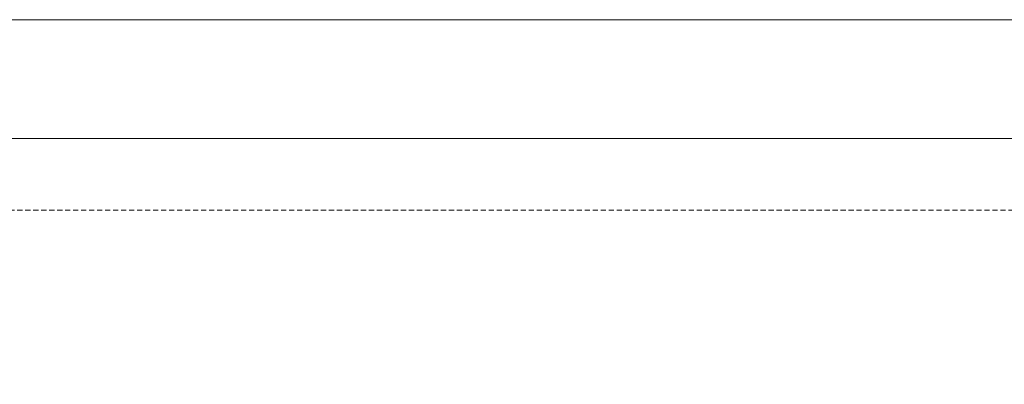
# Model space of a CAD drawing. Extents: x 180 to 5640, y 54 to 2910.
# Tile 17 of 20: x 1160 to 2121, y 2554 to 2910. Entities that reach past the tile are written whole.
import ezdxf

# ---------------------------------------------------------------- set-up
doc = ezdxf.new("R2010")
doc.units = 0
doc.header["$MEASUREMENT"] = 0
doc.linetypes.add('Przerywana długa', pattern=[78, 50, -28])
for name, color, linetype in [('810-G Ogólne', 7, 'Continuous'), ('820-G Rysunki Obrazki', 7, 'Continuous'), ('840-G Znaczniki ogólne', 7, 'Continuous')]:
    doc.layers.add(name, color=color, linetype=linetype)
doc.styles.add('STYL_AUTOMATYCZNY_2', font='arial.ttf')

msp = doc.modelspace()

# ---------------------------------------------------------------- linework, layer by layer
at = {"layer": '810-G Ogólne', "color": 7, "linetype": 'Continuous', "lineweight": 13, "ltscale": 0.1}
msp.add_line((4890, 2910), (180, 2910), dxfattribs=at)
at = {"layer": '820-G Rysunki Obrazki', "color": 7, "linetype": 'Continuous', "lineweight": 13, "ltscale": 0.1}
msp.add_line((307.74, 2794.06), (2556.36, 2794.06), dxfattribs=at)
at = {"layer": '840-G Znaczniki ogólne', "color": 8, "linetype": 'Przerywana długa', "lineweight": 13, "ltscale": 0.1}
msp.add_lwpolyline([(307.74, 2724.06), (2556.36, 2724.06), (2556.36, 205.96), (307.74, 205.96)], close=True, dxfattribs=at)

# ---------------------------------------------------------------- texts
at = {"layer": '820-G Rysunki Obrazki', "color": 7, "lineweight": 13, "insert": (1209.02, 2842.06), "char_height": 30, "attachment_point": 1, "style": 'STYL_AUTOMATYCZNY_2'}
msp.add_mtext('\\A1;{\\pql;\\pt0;\\fArial|b0|i0|c238|p0;\\W1.000000;}', dxfattribs=at)

doc.saveas('drawing.dxf')
